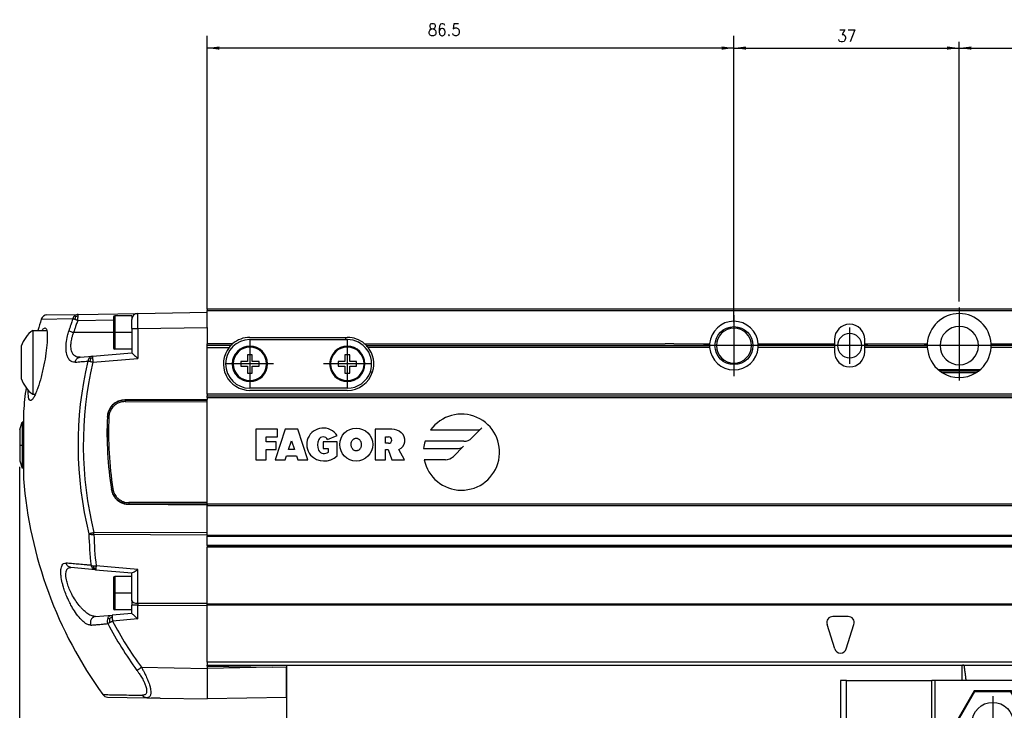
# Model space of a CAD drawing. Header units: millimetres. Extents: x -235 to 4216, y -109 to 485.
# Tile 8 of 39: x -103 to 59, y 191 to 305. Entities that reach past the tile are written whole.
import ezdxf

# ---------------------------------------------------------------- set-up
doc = ezdxf.new("R2010")
doc.units = ezdxf.units.MM
doc.linetypes.add('DOT_CENTER', pattern=[14, 12, -1, 0, -1])
doc.layers.add('1', color=7, linetype='Continuous')
doc.styles.add('CONVERTER_11', font='txt.shx', dxfattribs={"width": 0.9})
doc.dimstyles.new('ME10_DIM_28', dxfattribs={"dimtxt": 2, "dimasz": 2, "dimexe": 1, "dimexo": 1, "dimgap": 1, "dimtad": 1, "dimdsep": 46, "dimtxsty": 'CONVERTER_11', "dimsah": 1, "dimcen": 0.09, "dimclrd": 2, "dimclre": 2, "dimclrt": 2, "dimadec": 0, "dimazin": 0, "dimtfac": 1, "dimtdec": 4, "dimtix": 1, "dimtmove": 0, "dimatfit": 3, "dimfxl": 1, "dimtolj": 1, "dimtzin": 0, "dimarcsym": 0})
doc.dimstyles.new('ME10_DIM_29', dxfattribs={"dimtxt": 2, "dimasz": 2, "dimexe": 1, "dimexo": 1, "dimgap": 1, "dimtad": 1, "dimdsep": 46, "dimtxsty": 'CONVERTER_11', "dimsah": 1, "dimcen": 0.09, "dimclrd": 2, "dimclre": 2, "dimclrt": 2, "dimadec": 0, "dimazin": 0, "dimtfac": 1, "dimtdec": 4, "dimtix": 1, "dimtmove": 0, "dimatfit": 3, "dimfxl": 1, "dimtolj": 1, "dimtzin": 0, "dimarcsym": 0})
doc.dimstyles.new('ME10_DIM_32', dxfattribs={"dimtxt": 2, "dimasz": 2, "dimexe": 1, "dimexo": 1, "dimgap": 1, "dimtad": 1, "dimdec": 0, "dimdsep": 46, "dimtxsty": 'CONVERTER_11', "dimsah": 1, "dimcen": 0.09, "dimclrd": 2, "dimclre": 2, "dimclrt": 2, "dimadec": 0, "dimazin": 0, "dimtfac": 1, "dimtdec": 4, "dimtix": 1, "dimtmove": 0, "dimatfit": 3, "dimfxl": 1, "dimtolj": 1, "dimtzin": 0, "dimarcsym": 0})
doc.dimstyles.new('ME10_DIM_37', dxfattribs={"dimtxt": 2, "dimasz": 2, "dimexe": 2, "dimexo": 0, "dimgap": 2, "dimtad": 1, "dimdsep": 46, "dimtxsty": 'CONVERTER_11', "dimsah": 1, "dimcen": 0.09, "dimclrd": 2, "dimclre": 2, "dimclrt": 2, "dimadec": 0, "dimazin": 0, "dimtfac": 1, "dimtdec": 4, "dimtix": 1, "dimtmove": 0, "dimatfit": 3, "dimfxl": 1, "dimtolj": 1, "dimtzin": 0, "dimarcsym": 0})
doc.dimstyles.new('ME10_DIM_38', dxfattribs={"dimtxt": 2, "dimasz": 2, "dimexe": 2, "dimexo": 0, "dimgap": 2, "dimtad": 1, "dimdsep": 46, "dimtxsty": 'CONVERTER_11', "dimsah": 1, "dimcen": 0.09, "dimclrd": 2, "dimclre": 2, "dimclrt": 2, "dimadec": 0, "dimazin": 0, "dimtfac": 1, "dimtdec": 4, "dimtix": 1, "dimtmove": 0, "dimatfit": 3, "dimfxl": 1, "dimtolj": 1, "dimtzin": 0, "dimarcsym": 0})

# ---------------------------------------------------------------- blocks, each defined once
blk = doc.blocks.new('CABEZA_Li__32', base_point=(32.01, 170.77))
at = {"color": 7, "linetype": 'Continuous'}
for p, q in [((32.01, 196.22), (32.01, 185.37)), ((33.01, 196.22), (32.01, 196.22)), ((33.01, 185.37), (33.01, 196.22)), ((33.01, 196.22), (47.01, 196.22)), ((47.01, 180.57), (47.01, 196.22)), ((47.51, 196.22), (47.01, 196.22)), ((47.51, 196.22), (47.51, 180.57)), ((52.01, 196.22), (47.51, 196.22)), ((52.66, 196.22), (52.01, 196.22)), ((66.51, 196.22), (52.66, 196.22)), ((66.51, 180.57), (66.51, 196.22)), ((67.01, 196.22), (66.51, 196.22)), ((67.01, 196.22), (67.01, 180.57)), ((67.01, 196.22), (87.01, 196.22)), ((87.01, 196.22), (87.01, 180.57)), ((87.01, 196.22), (87.51, 196.22)), ((87.51, 180.57), (87.51, 196.22)), ((101.36, 196.22), (87.51, 196.22)), ((102.01, 196.22), (101.36, 196.22)), ((106.51, 196.22), (102.01, 196.22)), ((107.01, 196.22), (106.51, 196.22)), ((106.51, 196.22), (106.51, 180.57)), ((107.01, 180.57), (107.01, 196.22)), ((107.01, 196.22), (121.01, 196.22)), ((121.01, 185.37), (121.01, 196.22)), ((121.01, 196.22), (122.01, 196.22)), ((122.01, 196.22), (122.01, 185.37)), ((53.95, 194.53), (50.89, 189.22)), ((54.04, 194.37), (51.06, 189.22)), ((54.04, 194.37), (53.95, 194.53)), ((60.07, 194.53), (53.95, 194.53)), ((59.98, 194.37), (54.04, 194.37)), ((59.98, 194.37), (60.07, 194.53)), ((62.96, 189.22), (59.98, 194.37)), ((63.13, 189.22), (60.07, 194.53)), ((93.95, 194.53), (90.89, 189.22)), ((94.04, 194.37), (91.06, 189.22)), ((100.07, 194.53), (93.95, 194.53)), ((94.04, 194.37), (93.95, 194.53)), ((99.98, 194.37), (94.04, 194.37)), ((99.98, 194.37), (100.07, 194.53)), ((102.96, 189.22), (99.98, 194.37)), ((103.13, 189.22), (100.07, 194.53)), ((51.06, 189.22), (50.89, 189.22)), ((53.95, 183.92), (50.89, 189.22)), ((54.04, 184.07), (51.06, 189.22)), ((62.96, 189.22), (59.98, 184.07)), ((63.13, 189.22), (60.07, 183.92)), ((62.96, 189.22), (63.13, 189.22)), ((91.06, 189.22), (90.89, 189.22)), ((90.89, 189.22), (93.95, 183.92)), ((91.06, 189.22), (94.04, 184.07)), ((99.98, 184.07), (102.96, 189.22)), ((100.07, 183.92), (103.13, 189.22)), ((102.96, 189.22), (103.13, 189.22)), ((32.01, 185.37), (33.01, 185.37)), ((32.01, 171.27), (32.01, 185.37)), ((33.01, 185.37), (42.76, 185.37)), ((33.01, 185.37), (33.01, 171.27)), ((43.26, 185.37), (42.76, 185.37)), ((43.26, 184.87), (42.76, 185.37)), ((43.26, 184.87), (43.26, 185.37)), ((43.26, 180.57), (43.26, 184.87)), ((111.26, 185.37), (110.76, 185.37)), ((110.76, 185.37), (110.76, 184.87)), ((111.26, 185.37), (110.76, 184.87)), ((110.76, 184.87), (110.76, 180.57)), ((121.01, 185.37), (111.26, 185.37)), ((122.01, 185.37), (121.01, 185.37)), ((125.01, 185.37), (122.01, 185.37)), ((125.01, 171.27), (125.01, 185.37)), ((125.01, 185.37), (126.01, 185.37)), ((126.01, 171.27), (126.01, 185.37)), ((135.76, 185.37), (126.01, 185.37)), ((135.76, 171.27), (135.76, 185.37)), ((53.95, 183.92), (54.04, 184.07)), ((60.07, 183.92), (53.95, 183.92)), ((59.98, 184.07), (54.04, 184.07)), ((60.07, 183.92), (59.98, 184.07)), ((94.04, 184.07), (93.95, 183.92)), ((93.95, 183.92), (100.07, 183.92)), ((94.04, 184.07), (99.98, 184.07)), ((99.98, 184.07), (100.07, 183.92)), ((43.26, 180.57), (47.01, 180.57)), ((47.01, 180.57), (47.51, 180.57)), ((66.51, 180.57), (47.51, 180.57)), ((66.51, 180.57), (67.01, 180.57)), ((67.01, 180.57), (87.01, 180.57)), ((87.01, 180.57), (87.51, 180.57)), ((106.51, 180.57), (87.51, 180.57)), ((106.51, 180.57), (107.01, 180.57)), ((107.01, 180.57), (110.76, 180.57)), ((45.01, 171.27), (45.01, 171.67)), ((45.01, 171.67), (109.01, 171.67)), ((109.01, 171.67), (109.01, 171.27)), ((32.01, 171.27), (32.51, 170.77)), ((32.51, 170.77), (33.01, 171.27)), ((45.01, 170.77), (32.51, 170.77)), ((33.01, 171.27), (45.01, 171.27)), ((45.01, 171.17), (45.01, 171.27)), ((45.01, 170.77), (45.01, 171.17)), ((109.01, 171.17), (45.01, 171.17)), ((109.01, 171.27), (125.01, 171.27)), ((109.01, 171.27), (109.01, 171.17)), ((109.01, 171.17), (109.01, 170.77)), ((109.01, 170.77), (125.51, 170.77)), ((125.01, 171.27), (125.51, 170.77)), ((126.01, 171.27), (125.51, 170.77)), ((125.51, 170.77), (135.26, 170.77)), ((126.01, 171.27), (135.76, 171.27)), ((135.76, 171.27), (135.26, 170.77))]:
    blk.add_line(p, q, dxfattribs=at)
for centre in [(57.01, 189.22), (97.01, 189.22)]:
    blk.add_circle(centre, 3.4, dxfattribs=at)
for points, knots in [([(52.01, 196.22), (52.01, 196.43), (52.01, 196.85), (52.01, 197.47), (52.01, 198.1), (52.01, 198.52), (52.01, 198.73)], [0, 0, 0, 0, 0.627489, 1.254986, 1.882032, 2.506338, 2.506338, 2.506338, 2.506338]), ([(52.29, 198.73), (52.26, 198.72), (52.19, 198.71), (52.11, 198.7), (52.05, 198.7), (52.02, 198.72), (52.01, 198.73)], [0, 0, 0, 0, 0.1022068, 0.1918089, 0.2546196, 0.2852565, 0.2852565, 0.2852565, 0.2852565]), ([(52.66, 196.22), (52.63, 196.43), (52.58, 196.85), (52.49, 197.47), (52.41, 198.1), (52.36, 198.51), (52.33, 198.72)], [0, 0, 0, 0, 0.63275, 1.265494, 1.893194, 2.520841, 2.520841, 2.520841, 2.520841]), ([(101.36, 196.22), (101.39, 196.43), (101.44, 196.85), (101.52, 197.47), (101.61, 198.1), (101.66, 198.51), (101.69, 198.72)], [0, 0, 0, 0, 0.63275, 1.265494, 1.893194, 2.520841, 2.520841, 2.520841, 2.520841]), ([(102.01, 198.73), (102, 198.72), (101.98, 198.7), (101.91, 198.7), (101.83, 198.71), (101.76, 198.72), (101.73, 198.73)], [0, 0, 0, 0, 0.0338924, 0.0970081, 0.1866102, 0.288817, 0.288817, 0.288817, 0.288817]), ([(102.01, 196.22), (102.01, 196.43), (102.01, 196.85), (102.01, 197.47), (102.01, 198.1), (102.01, 198.52), (102.01, 198.73)], [0, 0, 0, 0, 0.627489, 1.254986, 1.88249, 2.51, 2.51, 2.51, 2.51])]:
    blk.add_open_spline(points, degree=3, knots=knots, dxfattribs=at)
at = {"layer": '1', "color": 2, "linetype": 'DOT_CENTER'}
for p, q in [((57.01, 193.62), (57.01, 184.82)), ((97.01, 193.62), (97.01, 184.82)), ((61.41, 189.22), (52.61, 189.22)), ((101.41, 189.22), (92.61, 189.22))]:
    blk.add_line(p, q, dxfattribs=at)
blk = doc.blocks.new('Perfil_Li-30_M__33', base_point=(-102.8, 193.2))
at = {"color": 7, "linetype": 'Continuous'}
for p, q in [((316.78, 257.22), (-71.99, 257.22)), ((-71.99, 257.22), (-71.99, 256.97)), ((-99.26, 255.56), (-94.07, 255.65)), ((-98.33, 256.26), (-93.2, 256.35)), ((-93.2, 256.35), (-83.41, 256.52)), ((-87.39, 255.92), (-87.39, 253.37)), ((-87.19, 256.12), (-87.19, 253.37)), ((-84.39, 256.12), (-87.19, 256.12)), ((-84.39, 256.12), (-84.39, 255.52)), ((-84.39, 254.02), (-84.39, 255.52)), ((-83.41, 256.52), (-71.99, 256.72)), ((-71.99, 256.97), (316.94, 256.97)), ((-71.99, 256.72), (-71.99, 256.97)), ((-71.99, 254.22), (-71.99, 256.72)), ((-93.27, 255.35), (-87.39, 255.45)), ((-84.39, 254.02), (-83.41, 254.02)), ((-84.39, 254.02), (-84.39, 253.37)), ((-83.41, 254.02), (-71.99, 254.22)), ((-83.41, 254.02), (-83.41, 249.13)), ((-71.99, 254.22), (-71.99, 251.52)), ((-100.64, 253.72), (-98.35, 253.72)), ((-100.64, 253.72), (-100.64, 243.22)), ((-87.39, 253.37), (-93.93, 253.37)), ((-87.39, 253.37), (-87.39, 250.82)), ((-87.39, 253.37), (-87.19, 253.37)), ((-84.39, 253.37), (-87.19, 253.37)), ((-87.19, 253.37), (-87.19, 250.62)), ((-84.39, 253.37), (-84.39, 250.62)), ((-64.99, 252.57), (-49.29, 252.57)), ((-49.29, 252.57), (-48.99, 252.57)), ((-49.29, 252.57), (-49.29, 252.22)), ((-102.54, 251.12), (-102.54, 245.82)), ((-67.82, 251.52), (-71.99, 251.52)), ((-71.99, 251.22), (-71.99, 251.52)), ((-71.99, 250.92), (-71.99, 251.22)), ((-68.14, 251.22), (-71.99, 251.22)), ((-71.99, 243.22), (-71.99, 250.92)), ((-71.99, 250.92), (-68.4, 250.92)), ((-64.99, 252.22), (-49.29, 252.22)), ((-49.29, 252.22), (-48.99, 252.22)), ((-46.16, 251.52), (3.21, 251.52)), ((-45.84, 251.22), (10.51, 251.22)), ((10.52, 250.92), (-45.58, 250.92)), ((4.61, 251.52), (3.21, 251.52)), ((4.61, 251.52), (10.52, 251.52)), ((18.5, 251.52), (31.01, 251.52)), ((31.01, 250.92), (18.5, 250.92)), ((31.01, 251.22), (18.51, 251.22)), ((31.01, 252.22), (31.01, 251.52)), ((31.01, 251.52), (31.01, 251.22)), ((31.01, 251.22), (31.01, 250.92)), ((31.01, 250.92), (31.01, 250.22)), ((36.01, 251.52), (36.01, 252.22)), ((36.01, 251.22), (36.01, 251.52)), ((36.01, 251.52), (46.27, 251.52)), ((36.01, 250.92), (36.01, 251.22)), ((36.01, 251.22), (46.26, 251.22)), ((36.01, 250.22), (36.01, 250.92)), ((46.27, 250.92), (36.01, 250.92)), ((56.75, 251.52), (91.62, 251.52)), ((91.62, 250.92), (56.75, 250.92)), ((91.61, 251.22), (56.76, 251.22)), ((-92.89, 249.3), (-90.85, 249.48)), ((-91.19, 249.06), (-91.35, 249.23)), ((-90.85, 249.48), (-84.39, 250.04)), ((-90.78, 248.48), (-83.41, 249.13)), ((-84.39, 250.62), (-87.19, 250.62)), ((-84.39, 250.62), (-84.39, 250.04)), ((-64.59, 249.72), (-65.39, 249.72)), ((-65.39, 249.72), (-65.39, 248.62)), ((-64.59, 248.62), (-64.59, 249.72)), ((-48.59, 249.72), (-49.39, 249.72)), ((-49.39, 249.72), (-49.39, 248.62)), ((-48.59, 248.62), (-48.59, 249.72)), ((-65.39, 248.62), (-66.49, 248.62)), ((-66.49, 248.62), (-66.49, 247.82)), ((-66.49, 247.82), (-65.39, 247.82)), ((-65.39, 247.82), (-65.39, 246.72)), ((-63.49, 248.62), (-64.59, 248.62)), ((-64.59, 247.82), (-63.49, 247.82)), ((-64.59, 246.72), (-64.59, 247.82)), ((-63.49, 247.82), (-63.49, 248.62)), ((-50.49, 248.62), (-50.49, 247.82)), ((-49.39, 248.62), (-50.49, 248.62)), ((-50.49, 247.82), (-49.39, 247.82)), ((-49.39, 247.82), (-49.39, 246.72)), ((-47.49, 248.62), (-48.59, 248.62)), ((-48.59, 246.72), (-48.59, 247.82)), ((-48.59, 247.82), (-47.49, 247.82)), ((-47.49, 247.82), (-47.49, 248.62)), ((-65.39, 246.72), (-64.59, 246.72)), ((-49.39, 246.72), (-48.59, 246.72)), ((-45.22, 246.9), (-44.85, 246.9)), ((-45.21, 246.91), (-44.84, 246.91)), ((48, 247.32), (55.02, 247.32)), ((54.66, 247.02), (48.36, 247.02)), ((54.25, 246.74), (48.77, 246.74)), ((-48.99, 244.22), (-64.99, 244.22)), ((-100.64, 243.22), (-100.23, 243.22)), ((-71.99, 243.22), (-71.99, 242.97)), ((318.11, 243.22), (-71.99, 243.22)), ((-71.99, 242.97), (318.28, 242.97)), ((-71.99, 242.72), (-71.99, 242.97)), ((-71.99, 242.72), (318.44, 242.72)), ((-71.99, 242.72), (-71.99, 242.36)), ((-48.99, 243.87), (-64.99, 243.87)), ((-71.99, 242.36), (-85.53, 242.29)), ((-85.5, 242.02), (-71.99, 242.01)), ((-85.49, 242.26), (-71.99, 242.25)), ((-71.99, 242.25), (-71.99, 242.36)), ((-71.99, 242.01), (-71.99, 242.25)), ((-71.99, 225.44), (-71.99, 242.01)), ((-102.17, 240.41), (-102.17, 234.87)), ((-102.8, 237.42), (-102.4, 238.67)), ((-102.4, 238.67), (-102.4, 234.87)), ((-102.17, 238.67), (-102.4, 238.67)), ((-26.87, 237.71), (-28.53, 236.05)), ((-102.8, 237.42), (-102.8, 234.87)), ((-60.45, 237.47), (-63.99, 237.47)), ((-63.99, 237.47), (-63.99, 232.47)), ((-62.32, 235.39), (-62.32, 236.22)), ((-62.32, 236.22), (-60.45, 236.22)), ((-59.2, 237.47), (-60.86, 232.47)), ((-60.45, 236.22), (-60.45, 237.47)), ((-57.11, 237.47), (-59.2, 237.47)), ((-55.45, 232.47), (-57.11, 237.47)), ((-52.22, 235.8), (-50.67, 236.43)), ((-44.39, 237.47), (-44.39, 232.47)), ((-41.68, 237.47), (-44.39, 237.47)), ((-42.72, 235.18), (-42.72, 236.22)), ((-42.72, 236.22), (-42.2, 236.22)), ((-35.31, 237.38), (-27.69, 237.38)), ((-102.8, 234.87), (-102.8, 232.32)), ((-102.8, 234.87), (-102.4, 234.87)), ((-102.4, 234.87), (-102.4, 231.07)), ((-102.17, 234.87), (-102.4, 234.87)), ((-102.17, 234.87), (-102.17, 229.34)), ((-60.66, 235.39), (-62.32, 235.39)), ((-60.66, 234.14), (-60.66, 235.39)), ((-58.64, 234.14), (-58.16, 235.6)), ((-58.16, 235.6), (-57.67, 234.14)), ((-52.95, 235.39), (-52.94, 234.34)), ((-50.65, 235.39), (-52.95, 235.39)), ((-50.65, 233.09), (-50.65, 235.39)), ((-42.2, 235.18), (-42.72, 235.18)), ((-29.86, 235.5), (-36.23, 235.5)), ((-29.9, 234.68), (-31.56, 233.02)), ((-62.32, 232.47), (-62.32, 234.14)), ((-62.32, 234.14), (-60.66, 234.14)), ((-59.2, 232.47), (-58.99, 233.09)), ((-58.99, 233.09), (-57.32, 233.09)), ((-57.67, 234.14), (-58.64, 234.14)), ((-57.32, 233.09), (-57.11, 232.47)), ((-52.94, 234.34), (-52.11, 234.34)), ((-52.11, 234.34), (-52.11, 233.72)), ((-42.72, 232.47), (-42.72, 234.14)), ((-42.72, 234.14), (-42.3, 234.14)), ((-42.3, 234.14), (-41.68, 232.47)), ((-39.6, 232.47), (-40.52, 234.14)), ((-36.46, 234.34), (-30.72, 234.34)), ((-102.8, 232.32), (-102.4, 231.07)), ((-63.99, 232.47), (-62.32, 232.47)), ((-60.86, 232.47), (-59.2, 232.47)), ((-57.11, 232.47), (-55.45, 232.47)), ((-44.39, 232.47), (-42.72, 232.47)), ((-41.68, 232.47), (-39.6, 232.47)), ((-32.89, 232.47), (-36.36, 232.47)), ((-102.17, 231.07), (-102.4, 231.07)), ((-84.89, 225.15), (-71.99, 225.09)), ((-71.99, 225.44), (-84.86, 225.43)), ((-71.99, 225.2), (-84.86, 225.19)), ((-71.99, 225.22), (-71.99, 225.44)), ((-71.99, 225.22), (-71.99, 225.2)), ((-71.99, 225.22), (318.11, 225.22)), ((-71.99, 225.2), (-71.99, 225.09)), ((-71.99, 225.09), (-71.99, 224.97)), ((-71.99, 224.97), (318.28, 224.97)), ((-71.99, 220.47), (-71.99, 224.97)), ((-71.99, 220.47), (-90.61, 220.53)), ((-71.99, 220.11), (-90.61, 220.17)), ((-71.99, 220.11), (-71.99, 220.47)), ((-71.99, 220.02), (-71.99, 220.11)), ((-71.99, 220.02), (-71.99, 219.93)), ((317.58, 220.02), (-71.99, 220.02)), ((-71.99, 218.38), (-71.99, 219.93)), ((-71.99, 219.93), (317.64, 219.93)), ((318.35, 218.38), (-71.99, 218.38)), ((-71.99, 218.38), (-71.99, 218.22)), ((-71.99, 218.22), (318.24, 218.22)), ((-71.99, 218.22), (-71.99, 218.1)), ((318.16, 218.1), (-71.99, 218.1)), ((-71.99, 208.89), (-71.99, 218.1)), ((-90.32, 214.41), (-94.38, 214.77)), ((-90.32, 214.41), (-84.39, 213.9)), ((-83.41, 214.45), (-90.25, 215.05)), ((-84.39, 213.9), (-84.33, 213.89)), ((-84.39, 213.32), (-84.39, 213.9)), ((-83.41, 208.93), (-83.41, 214.45)), ((-87.39, 213.12), (-87.39, 210.57)), ((-84.39, 213.32), (-87.19, 213.32)), ((-87.19, 213.32), (-87.19, 210.57)), ((-84.39, 210.57), (-84.39, 213.32)), ((-87.39, 210.57), (-87.19, 210.57)), ((-87.39, 210.57), (-87.39, 208.02)), ((-84.39, 210.57), (-87.19, 210.57)), ((-87.19, 210.57), (-87.19, 207.82)), ((-84.39, 209.29), (-84.39, 210.57)), ((-84.39, 209.29), (-84.39, 208.56)), ((-83.41, 208.93), (-71.99, 208.89)), ((-71.99, 208.73), (-71.99, 208.89)), ((-71.99, 208.63), (-71.99, 208.73)), ((317.11, 208.72), (-71.99, 208.73)), ((-71.99, 208.53), (-71.99, 208.63)), ((-71.99, 208.63), (317.17, 208.63)), ((-84.39, 207.24), (-87.63, 206.96)), ((-84.39, 207.82), (-87.19, 207.82)), ((-83.41, 208.56), (-84.39, 208.56)), ((-84.39, 207.82), (-84.39, 208.56)), ((-84.39, 207.24), (-84.39, 207.82)), ((-83.41, 208.56), (-71.99, 208.53)), ((-83.41, 206.33), (-83.41, 208.56)), ((-71.99, 206.47), (-71.99, 208.53)), ((-90.33, 206.72), (-87.63, 206.96)), ((-88.06, 206.34), (-88.32, 206.47)), ((-83.41, 206.33), (-87.56, 205.97)), ((-71.99, 206.22), (-71.99, 206.47)), ((-71.99, 206.07), (-71.99, 206.22)), ((-71.99, 199.22), (-71.99, 206.07)), ((31.06, 201.42), (29.81, 205.42)), ((33.26, 206.72), (30.76, 206.72)), ((32.96, 201.42), (34.21, 205.42)), ((-71.99, 199.22), (-71.99, 198.72)), ((317.58, 199.22), (-71.99, 199.22)), ((-82.82, 198.39), (-71.99, 198.2)), ((-71.99, 198.72), (52.01, 198.73)), ((-71.99, 198.57), (-71.99, 198.72)), ((-71.99, 198.57), (-71.99, 198.2)), ((-71.99, 198.57), (-61.26, 198.39)), ((-61.26, 198.39), (-71.99, 198.2)), ((-58.99, 198.35), (-61.26, 198.39)), ((-58.99, 198.72), (-58.99, 198.35)), ((-58.99, 193.43), (-58.99, 198.35)), ((52.01, 198.73), (52.29, 198.73)), ((52.29, 198.73), (101.73, 198.73)), ((-88.35, 193.49), (-81.94, 193.37)), ((-81.94, 193.37), (-79.71, 193.33)), ((-81.19, 193.33), (-81.22, 193.36)), ((-79.71, 193.33), (-81.19, 193.33)), ((-79.71, 193.33), (-71.99, 193.2)), ((-58.99, 193.43), (-71.99, 193.2))]:
    blk.add_line(p, q, dxfattribs=at)
for centre, radius in [((14.51, 251.22), 3.12), ((-47.53, 234.97), 2.71)]:
    blk.add_circle(centre, radius, dxfattribs=at)
for centre, radius, start, end in [((-32.39, 234.87), 70, 162.8143, 164.3803), ((-98.31, 255.26), 1, 91, 162.8143), ((-93.11, 255.38), 0.998, 129.5491, 164.5547), ((-92.26, 255.34), 1.51, 155.1406, 172.8371), ((-93.18, 255.47), 0.877, 91.2918, 129.4408), ((-93.16, 254.73), 1.33, 94.457, 110.7309), ((-85.15, 255.55), 8.13, 176.4358, 181.4164), ((-87.19, 255.92), 0.2, 90, 180), ((-83.39, 255.52), 1, 91, 180), ((51.51, 251.22), 5.25, 3.2758, 176.7242), ((14.51, 251.22), 4, 4.3078, 175.6922), ((14.51, 251.22), 2.87, 90, 270), ((14.51, 251.22), 2.87, 270, 90), ((33.51, 252.22), 2.5, 0, 180), ((51.51, 251.22), 3.15, 90, 270), ((51.51, 251.22), 3.15, 270, 90), ((-97.6, 249.51), 5.2, 125.8445, 161.9549), ((-64.99, 248.22), 4.35, 90, 130.6088), ((-48.99, 248.22), 4.35, 49.3912, 90), ((33.51, 251.22), 2, 90, 270), ((33.51, 251.22), 2, 270, 90), ((-87.19, 250.82), 0.2, 180, 270), ((-64.99, 248.22), 4.35, 141.5932, 270), ((-64.99, 248.22), 4, 90, 270), ((-64.99, 248.22), 4.35, 136.3536, 141.5932), ((-64.99, 248.22), 4.35, 130.6088, 136.3536), ((-64.99, 248.22), 2.9, 90, 270), ((-64.99, 248.22), 2.75, 90, 270), ((-64.99, 248.22), 2.9, 270, 90), ((-64.99, 248.22), 2.75, 270, 90), ((-48.99, 248.22), 2.9, 90, 270), ((-48.99, 248.22), 2.75, 90, 270), ((-48.99, 248.22), 4, 340.9848, 90), ((-48.99, 248.22), 2.9, 270, 90), ((-48.99, 248.22), 2.75, 270, 90), ((-48.99, 248.22), 4.35, 43.6464, 49.3912), ((-48.99, 248.22), 4.35, 38.4068, 43.6464), ((-48.99, 248.22), 4.35, 342.5662, 38.4068), ((14.51, 251.22), 4, 175.6988, 180), ((14.51, 251.22), 4, 180, 184.3012), ((14.51, 251.22), 4, 184.2947, 355.7053), ((14.51, 251.22), 4, 0, 4.3012), ((14.51, 251.22), 4, 355.6988, 0), ((51.51, 251.22), 5.25, 176.7242, 180), ((51.51, 251.22), 5.25, 180, 183.2758), ((51.51, 251.22), 5.25, 183.2758, 233.1301), ((51.51, 251.22), 5.25, 306.8699, 356.7242), ((51.51, 251.22), 5.25, 0, 3.2758), ((51.51, 251.22), 5.25, 356.7242, 0), ((-90.61, 248.54), 1.01, 137.2125, 172.2118), ((-90.78, 248.7), 0.786, 95.6465, 137.1455), ((-89.52, 248.56), 1.74, 163.332, 178.8003), ((-90.6, 247.99), 1.22, 101.1484, 118.6517), ((33.51, 250.22), 2.5, 180, 0), ((-33, 234.87), 60.22, 166.7454, 193.9776), ((-33, 234.87), 59.36, 166.7448, 193.9771), ((-97.6, 247.44), 5.2, 198.0451, 234.1555), ((-48.99, 248.22), 4, 270, 340.9848), ((-48.99, 248.22), 4.35, 270, 342.3031), ((-48.99, 248.22), 4.35, 342.3031, 342.5662), ((51.51, 251.22), 5.25, 233.1301, 238.4937), ((51.51, 251.22), 5.25, 238.4937, 301.5063), ((51.51, 251.22), 5.25, 301.5063, 306.8699), ((-32.39, 234.87), 70, 172.2526, 175.4654), ((-29.09, 236.87), 59.37, 177.4521, 188.9787), ((-29.45, 236.88), 59, 177.4572, 189.0136), ((-29.37, 236.87), 58.84, 177.4572, 188.9832), ((-30.24, 233.72), 6.25, 191.537, 144.197), ((-27.69, 238.53), 1.16, 270, 315), ((-52.95, 234.97), 2.71, 32.579, 219.5977), ((-52.95, 235.39), 0.835, 29.919, 150.081), ((-42.2, 235.7), 0.521, 270, 90), ((-41.68, 235.03), 2.44, 50.7613, 90), ((-41.17, 235.65), 1.64, 293.2767, 50.7613), ((-51.69, 234.87), 2.19, 154.6231, 202.6199), ((-30.24, 233.72), 6.25, 163.4412, 174.2608), ((-30.72, 235.5), 1.16, 270, 315), ((-29.86, 237.38), 1.87, 270, 315), ((-52.77, 235.37), 3.1, 223.129, 312.9833), ((-52.94, 234.34), 0.833, 202.6199, 270), ((-52.94, 235.28), 1.77, 270, 298.0725), ((-32.89, 234.34), 1.87, 270, 315), ((-32.39, 234.87), 70, 184.5346, 215.8261), ((-84.85, 228.1), 2.91, 189.2638, 269.8308), ((-40.59, 221.25), 50.85, 181.0431, 186.9183), ((-40.49, 221.09), 50.12, 181.0431, 186.9184), ((-90.09, 215.35), 1.01, 192.9695, 225.6112), ((-90.24, 215.2), 0.788, 225.8937, 264.5069), ((-90.5, 217.42), 2.39, 264.7955, 276.0473), ((-89.46, 215.2), 1.27, 187.1206, 202.9279), ((-90.08, 215.71), 1.14, 241.2007, 258.9769), ((-87.19, 213.12), 0.2, 90, 180), ((-87.19, 208.02), 0.2, 180, 270), ((-87.35, 205.99), 1.08, 153.6182, 204.1038), ((-32.93, 234.87), 62.69, 207.8868, 216.1764), ((-86.39, 206.14), 1.68, 172.9617, 194.6134), ((-87.12, 205.52), 1.25, 113.31, 138.8083), ((-32.93, 234.87), 61.8, 207.88, 216.1739), ((30.76, 205.72), 1, 90, 197.354), ((33.26, 205.72), 1, 342.646, 90), ((32.01, 201.72), 1, 197.354, 342.646), ((-88.34, 194.48), 1, 215.8245, 269.0002)]:
    blk.add_arc(centre, radius, start, end, dxfattribs=at)
for points, knots in [([(-94.07, 255.65), (-94.14, 255.43), (-94.26, 255.09), (-94.43, 254.59), (-94.57, 254.14), (-94.68, 253.81), (-94.73, 253.64)], [0, 0, 0, 0, 0.694674, 1.058253, 1.58676, 2.115295, 2.115295, 2.115295, 2.115295]), ([(-93.76, 255.53), (-93.79, 255.54), (-93.85, 255.56), (-93.94, 255.6), (-94.01, 255.62), (-94.05, 255.64), (-94.07, 255.65)], [0, 0, 0, 0, 0.1068553, 0.2006116, 0.2752833, 0.3341075, 0.3341075, 0.3341075, 0.3341075]), ([(-93.27, 255.35), (-93.31, 255.36), (-93.39, 255.39), (-93.52, 255.44), (-93.65, 255.49), (-93.72, 255.52), (-93.76, 255.53)], [0, 0, 0, 0, 0.1158177, 0.2653089, 0.4077927, 0.5135142, 0.5135142, 0.5135142, 0.5135142]), ([(-93.63, 255.97), (-93.64, 255.99), (-93.66, 256.02), (-93.68, 256.06), (-93.7, 256.09), (-93.72, 256.12), (-93.74, 256.14), (-93.74, 256.15)], [0, 0, 0, 0, 0.0591744, 0.1047259, 0.1294919, 0.1800777, 0.2096117, 0.2096117, 0.2096117, 0.2096117]), ([(-93.2, 256.35), (-93.21, 256.34), (-93.24, 256.3), (-93.25, 256.19), (-93.26, 256.11), (-93.26, 256.06)], [0, 0, 0, 0, 0.0409859, 0.1423251, 0.3023472, 0.3023472, 0.3023472, 0.3023472]), ([(-83.41, 254.02), (-83.41, 254.08), (-83.41, 254.21), (-83.41, 254.43), (-83.41, 254.69), (-83.41, 255.02), (-83.41, 255.39), (-83.41, 255.72), (-83.41, 255.96), (-83.41, 256.14), (-83.41, 256.3), (-83.41, 256.42), (-83.41, 256.48), (-83.41, 256.51), (-83.41, 256.52), (-83.41, 256.52)], [0, 0, 0, 0, 0.176795, 0.401471, 0.664196, 0.955136, 1.388543, 1.768084, 1.935905, 2.127603, 2.309298, 2.412212, 2.469541, 2.494368, 2.499755, 2.499755, 2.499755, 2.499755]), ([(-98.61, 254.12), (-98.54, 254.06), (-98.34, 253.88), (-98.29, 253.34), (-98.24, 252.62), (-98.3, 251.45), (-98.47, 249.91), (-98.81, 248.02), (-99.25, 246.13), (-99.7, 244.6), (-100.09, 243.51), (-100.4, 242.87), (-100.65, 242.4), (-100.88, 242.24), (-100.96, 242.19)], [0, 0, 0, 0, 0.278402, 0.778418, 1.528078, 2.49999, 4.249629, 6.190355, 8.250474, 10.078095, 10.982993, 11.706018, 12.220427, 12.529779, 12.529779, 12.529779, 12.529779]), ([(-99.12, 253.72), (-99.04, 253.85), (-98.92, 254.06), (-98.69, 254.11), (-98.61, 254.12)], [0, 0, 0, 0, 0.4292136, 0.6759825, 0.6759825, 0.6759825, 0.6759825]), ([(-93.27, 255.35), (-93.35, 255.13), (-93.46, 254.81), (-93.63, 254.31), (-93.77, 253.87), (-93.88, 253.54), (-93.93, 253.37)], [0, 0, 0, 0, 0.68444, 1.043135, 1.564092, 2.085077, 2.085077, 2.085077, 2.085077]), ([(-93.68, 248.5), (-93.86, 248.5), (-94.18, 248.51), (-94.63, 248.82), (-94.92, 249.28), (-95.12, 249.91), (-95.21, 250.68), (-95.17, 251.69), (-95, 252.7), (-94.81, 253.37), (-94.73, 253.64)], [0, 0, 0, 0, 0.525651, 0.923978, 1.587445, 2.129117, 2.903627, 3.886523, 5.141335, 5.977763, 5.977763, 5.977763, 5.977763]), ([(-94.73, 253.64), (-94.63, 253.6), (-94.36, 253.51), (-94.09, 253.42), (-93.93, 253.37)], [0, 0, 0, 0, 0.3339348, 0.8470538, 0.8470538, 0.8470538, 0.8470538]), ([(-92.89, 249.3), (-93.05, 249.3), (-93.36, 249.3), (-93.79, 249.51), (-94.1, 249.87), (-94.29, 250.32), (-94.39, 250.91), (-94.38, 251.49), (-94.31, 252.05), (-94.21, 252.51), (-94.08, 252.95), (-93.98, 253.24), (-93.93, 253.37)], [0, 0, 0, 0, 0.47862, 0.915847, 1.367283, 1.893894, 2.361507, 3.147193, 3.63079, 4.040644, 4.575614, 4.982489, 4.982489, 4.982489, 4.982489]), ([(-93.68, 248.5), (-93.62, 248.71), (-93.49, 249.11), (-93.09, 249.24), (-92.89, 249.3)], [0, 0, 0, 0, 0.615598, 1.189303, 1.189303, 1.189303, 1.189303]), ([(-90.85, 249.48), (-90.85, 249.44), (-90.85, 249.34), (-90.84, 249.24), (-90.84, 249.19)], [0, 0, 0, 0, 0.1258954, 0.2926505, 0.2926505, 0.2926505, 0.2926505]), ([(-90.84, 249.19), (-90.83, 249.08), (-90.81, 248.84), (-90.79, 248.61), (-90.78, 248.48)], [0, 0, 0, 0, 0.3239303, 0.7061475, 0.7061475, 0.7061475, 0.7061475]), ([(-84.39, 250.04), (-84.24, 249.9), (-83.91, 249.59), (-83.58, 249.29), (-83.41, 249.13)], [0, 0, 0, 0, 0.637937, 1.343454, 1.343454, 1.343454, 1.343454]), ([(-93.68, 248.5), (-93.52, 248.51), (-93.18, 248.54), (-92.67, 248.59), (-92.15, 248.63), (-91.79, 248.66), (-91.61, 248.68)], [0, 0, 0, 0, 0.497941, 1.010768, 1.536725, 2.077248, 2.077248, 2.077248, 2.077248]), ([(-91.26, 248.6), (-91.29, 248.6), (-91.36, 248.62), (-91.46, 248.64), (-91.54, 248.66), (-91.59, 248.68), (-91.61, 248.68)], [0, 0, 0, 0, 0.0950581, 0.2032868, 0.2969387, 0.3593047, 0.3593047, 0.3593047, 0.3593047]), ([(-90.78, 248.48), (-90.83, 248.49), (-90.91, 248.51), (-91.03, 248.54), (-91.15, 248.57), (-91.23, 248.59), (-91.26, 248.6)], [0, 0, 0, 0, 0.1289321, 0.255415, 0.3773298, 0.4926731, 0.4926731, 0.4926731, 0.4926731]), ([(-100.96, 242.19), (-101.05, 242.21), (-101.29, 242.3), (-101.34, 242.78), (-101.4, 243.29), (-101.4, 243.67), (-101.4, 243.89)], [0, 0, 0, 0, 0.25016, 0.728336, 1.231956, 1.868482, 1.868482, 1.868482, 1.868482]), ([(-85.53, 242.29), (-85.75, 242.28), (-86.12, 242.25), (-86.61, 242.1), (-87.08, 241.87), (-87.55, 241.51), (-87.93, 241.04), (-88.21, 240.52), (-88.36, 240.03), (-88.4, 239.66), (-88.41, 239.51)], [0, 0, 0, 0, 0.672018, 1.10548, 1.538796, 2.210821, 2.881626, 3.316248, 3.981872, 4.421916, 4.421916, 4.421916, 4.421916]), ([(-85.49, 242.26), (-85.67, 242.25), (-85.97, 242.23), (-86.33, 242.14), (-86.69, 242.02), (-87.08, 241.82), (-87.49, 241.5), (-87.86, 241.08), (-88.07, 240.72), (-88.23, 240.35), (-88.34, 240), (-88.37, 239.68), (-88.39, 239.49)], [0, 0, 0, 0, 0.518547, 0.903742, 1.10758, 1.658515, 2.210628, 2.663224, 3.313502, 3.465997, 3.862059, 4.420847, 4.420847, 4.420847, 4.420847]), ([(-85.5, 242.02), (-85.62, 242.01), (-85.95, 242), (-86.42, 241.88), (-86.93, 241.63), (-87.31, 241.34), (-87.67, 240.94), (-87.95, 240.46), (-88.11, 239.94), (-88.14, 239.6), (-88.15, 239.48)], [0, 0, 0, 0, 0.359399, 1.017366, 1.438578, 2.028879, 2.444995, 3.040418, 3.698264, 4.057503, 4.057503, 4.057503, 4.057503]), ([(-85.49, 242.26), (-85.5, 242.27), (-85.51, 242.28), (-85.52, 242.29), (-85.53, 242.29)], [0, 0, 0, 0, 0.02433213, 0.04866129, 0.04866129, 0.04866129, 0.04866129]), ([(-85.49, 242.26), (-85.49, 242.25), (-85.49, 242.22), (-85.5, 242.17), (-85.5, 242.1), (-85.5, 242.04), (-85.5, 242.02)], [0, 0, 0, 0, 0.0336642, 0.0892922, 0.1611422, 0.241483, 0.241483, 0.241483, 0.241483]), ([(-88.15, 239.48), (-88.16, 239.48), (-88.19, 239.48), (-88.23, 239.49), (-88.27, 239.49), (-88.3, 239.49), (-88.33, 239.49), (-88.36, 239.49), (-88.38, 239.49), (-88.39, 239.49), (-88.39, 239.49)], [0, 0, 0, 0, 0.0388707, 0.078255, 0.1165448, 0.1520388, 0.1831712, 0.2087551, 0.2305544, 0.2410706, 0.2410706, 0.2410706, 0.2410706]), ([(-47.53, 236.01), (-47.6, 236.01), (-47.71, 236), (-47.86, 235.93), (-48, 235.84), (-48.12, 235.71), (-48.25, 235.51), (-48.33, 235.3), (-48.36, 235.09), (-48.37, 234.88), (-48.33, 234.65), (-48.26, 234.44), (-48.15, 234.27), (-48.03, 234.12), (-47.88, 234.01), (-47.71, 233.94), (-47.54, 233.92), (-47.37, 233.94), (-47.19, 234.01), (-47.03, 234.13), (-46.89, 234.3), (-46.8, 234.46), (-46.72, 234.68), (-46.69, 234.9), (-46.7, 235.11), (-46.73, 235.29), (-46.8, 235.48), (-46.91, 235.69), (-47.06, 235.84), (-47.22, 235.94), (-47.37, 236), (-47.49, 236.01), (-47.53, 236.01)], [0, 0, 0, 0, 0.204088, 0.343721, 0.479788, 0.687082, 0.87829, 1.19761, 1.335905, 1.542235, 1.801351, 2.052121, 2.189965, 2.404724, 2.617111, 2.752666, 2.948556, 3.109235, 3.273914, 3.527757, 3.695009, 3.920456, 4.093839, 4.375996, 4.59315, 4.721354, 4.910109, 5.208287, 5.416129, 5.553352, 5.762285, 5.896742, 5.896742, 5.896742, 5.896742]), ([(-87.74, 227.61), (-87.71, 227.44), (-87.64, 227.11), (-87.41, 226.6), (-87.12, 226.18), (-86.73, 225.8), (-86.34, 225.52), (-85.85, 225.3), (-85.38, 225.17), (-85.04, 225.16), (-84.89, 225.15)], [0, 0, 0, 0, 0.511408, 1.02374, 1.63777, 2.047174, 2.647016, 3.070588, 3.656979, 4.094121, 4.094121, 4.094121, 4.094121]), ([(-87.72, 227.63), (-87.71, 227.63), (-87.68, 227.64), (-87.63, 227.65), (-87.56, 227.67), (-87.51, 227.68), (-87.49, 227.68)], [0, 0, 0, 0, 0.0469856, 0.0887286, 0.1601013, 0.2399566, 0.2399566, 0.2399566, 0.2399566]), ([(-87.49, 227.68), (-87.45, 227.53), (-87.39, 227.22), (-87.2, 226.8), (-86.95, 226.4), (-86.63, 226.08), (-86.24, 225.79), (-85.81, 225.58), (-85.33, 225.45), (-85.01, 225.44), (-84.86, 225.43)], [0, 0, 0, 0, 0.48094, 0.952055, 1.361769, 1.889003, 2.298582, 2.825948, 3.311564, 3.772235, 3.772235, 3.772235, 3.772235]), ([(-84.89, 225.15), (-84.89, 225.16), (-84.87, 225.17), (-84.86, 225.18), (-84.86, 225.19)], [0, 0, 0, 0, 0.02547247, 0.0509477, 0.0509477, 0.0509477, 0.0509477]), ([(-84.86, 225.43), (-84.86, 225.4), (-84.86, 225.35), (-84.86, 225.28), (-84.86, 225.23), (-84.86, 225.2), (-84.86, 225.19)], [0, 0, 0, 0, 0.0803408, 0.1521908, 0.2078189, 0.2414836, 0.2414836, 0.2414836, 0.2414836]), ([(-91.43, 220.33), (-91.41, 220.33), (-91.36, 220.35), (-91.28, 220.37), (-91.19, 220.39), (-91.09, 220.41), (-90.98, 220.44), (-90.86, 220.47), (-90.73, 220.5), (-90.65, 220.52), (-90.61, 220.53)], [0, 0, 0, 0, 0.0800775, 0.1557764, 0.2405598, 0.3590728, 0.4607704, 0.5963388, 0.7228293, 0.851759, 0.851759, 0.851759, 0.851759]), ([(-91.43, 220.33), (-91.32, 220.28), (-91.05, 220.18), (-90.77, 220.18), (-90.61, 220.17)], [0, 0, 0, 0, 0.3732078, 0.8460562, 0.8460562, 0.8460562, 0.8460562]), ([(-90.61, 220.17), (-90.61, 220.23), (-90.61, 220.35), (-90.61, 220.47), (-90.61, 220.53)], [0, 0, 0, 0, 0.1780358, 0.3623916, 0.3623916, 0.3623916, 0.3623916]), ([(-91.09, 205.31), (-91.27, 205.33), (-91.63, 205.37), (-92.05, 205.64), (-92.53, 206.03), (-93.14, 206.67), (-93.8, 207.58), (-94.35, 208.53), (-94.75, 209.32), (-95.1, 210.1), (-95.4, 210.87), (-95.64, 211.64), (-95.85, 212.45), (-96, 213.23), (-96.06, 214.08), (-96.01, 214.69), (-95.84, 215.16), (-95.58, 215.46), (-95.33, 215.48), (-95.19, 215.49)], [0, 0, 0, 0, 0.544669, 1.083086, 1.45397, 2.419529, 3.711949, 4.810336, 5.721032, 6.359132, 7.390659, 8.199645, 8.757736, 9.904912, 10.563761, 11.334548, 11.717295, 12.038281, 12.447509, 12.447509, 12.447509, 12.447509]), ([(-91.07, 215.13), (-91.27, 215.14), (-91.65, 215.18), (-92.21, 215.23), (-92.76, 215.28), (-93.28, 215.32), (-93.78, 215.37), (-94.27, 215.41), (-94.73, 215.45), (-95.04, 215.48), (-95.19, 215.49)], [0, 0, 0, 0, 0.584553, 1.150149, 1.69671, 2.222701, 2.728726, 3.21644, 3.684015, 4.131664, 4.131664, 4.131664, 4.131664]), ([(-94.38, 214.77), (-94.57, 214.82), (-94.95, 214.93), (-95.11, 215.3), (-95.19, 215.49)], [0, 0, 0, 0, 0.557288, 1.137047, 1.137047, 1.137047, 1.137047]), ([(-91.07, 215.13), (-91.05, 215.12), (-91, 215.1), (-90.92, 215.08), (-90.82, 215.06), (-90.76, 215.05), (-90.72, 215.04)], [0, 0, 0, 0, 0.0683951, 0.1642673, 0.2491724, 0.3638454, 0.3638454, 0.3638454, 0.3638454]), ([(-90.33, 206.72), (-90.53, 206.74), (-90.98, 206.78), (-91.61, 207.16), (-92.2, 207.63), (-92.66, 208.1), (-93.15, 208.67), (-93.68, 209.4), (-94.23, 210.33), (-94.66, 211.26), (-94.92, 211.98), (-95.08, 212.56), (-95.17, 213.01), (-95.23, 213.51), (-95.21, 213.94), (-95.14, 214.25), (-95.04, 214.47), (-94.91, 214.62), (-94.75, 214.72), (-94.57, 214.77), (-94.45, 214.77), (-94.38, 214.77)], [0, 0, 0, 0, 0.576049, 1.364225, 2.142592, 2.829767, 3.321019, 4.410397, 5.552011, 6.546532, 7.476968, 7.844732, 8.335007, 8.877457, 9.329116, 9.636188, 9.828879, 10.045087, 10.209387, 10.391662, 10.593487, 10.593487, 10.593487, 10.593487]), ([(-90.63, 214.71), (-90.64, 214.7), (-90.67, 214.68), (-90.71, 214.66), (-90.75, 214.64), (-90.78, 214.64), (-90.79, 214.63)], [0, 0, 0, 0, 0.049416, 0.1009442, 0.1435019, 0.182331, 0.182331, 0.182331, 0.182331]), ([(-90.3, 214.59), (-90.3, 214.55), (-90.31, 214.5), (-90.32, 214.44), (-90.32, 214.41)], [0, 0, 0, 0, 0.1005848, 0.1748506, 0.1748506, 0.1748506, 0.1748506]), ([(-90.25, 215.05), (-90.26, 214.96), (-90.27, 214.81), (-90.29, 214.65), (-90.3, 214.59)], [0, 0, 0, 0, 0.2591969, 0.4628928, 0.4628928, 0.4628928, 0.4628928]), ([(-83.41, 214.45), (-83.59, 214.29), (-83.86, 214.05), (-84.21, 213.93), (-84.33, 213.89)], [0, 0, 0, 0, 0.698426, 1.085457, 1.085457, 1.085457, 1.085457]), ([(-84.39, 209.29), (-84.3, 209.19), (-84.04, 208.92), (-83.66, 208.92), (-83.41, 208.93)], [0, 0, 0, 0, 0.383163, 1.087225, 1.087225, 1.087225, 1.087225]), ([(-83.41, 208.93), (-83.41, 208.9), (-83.41, 208.84), (-83.41, 208.75), (-83.41, 208.66), (-83.41, 208.6), (-83.41, 208.56)], [0, 0, 0, 0, 0.0881131, 0.1781555, 0.270245, 0.3623917, 0.3623917, 0.3623917, 0.3623917]), ([(-84.39, 207.24), (-84.24, 207.1), (-83.91, 206.79), (-83.58, 206.49), (-83.41, 206.33)], [0, 0, 0, 0, 0.637937, 1.343454, 1.343454, 1.343454, 1.343454]), ([(-90.33, 206.72), (-90.48, 206.69), (-90.78, 206.61), (-91.09, 206.24), (-91.22, 205.77), (-91.13, 205.46), (-91.09, 205.31)], [0, 0, 0, 0, 0.445591, 0.903985, 1.376646, 1.853071, 1.853071, 1.853071, 1.853071]), ([(-91.09, 205.31), (-90.88, 205.32), (-90.44, 205.36), (-89.77, 205.42), (-89.07, 205.48), (-88.59, 205.53), (-88.34, 205.55)], [0, 0, 0, 0, 0.632619, 1.301732, 2.013364, 2.757682, 2.757682, 2.757682, 2.757682]), ([(-88.02, 205.72), (-88.05, 205.7), (-88.11, 205.66), (-88.2, 205.62), (-88.27, 205.58), (-88.32, 205.56), (-88.34, 205.55)], [0, 0, 0, 0, 0.1137871, 0.2135241, 0.2958734, 0.362437, 0.362437, 0.362437, 0.362437]), ([(-88.32, 206.47), (-88.23, 206.6), (-88.07, 206.85), (-87.77, 206.93), (-87.63, 206.96)], [0, 0, 0, 0, 0.4484834, 0.8787448, 0.8787448, 0.8787448, 0.8787448]), ([(-87.56, 205.97), (-87.59, 205.94), (-87.67, 205.9), (-87.79, 205.84), (-87.91, 205.77), (-87.98, 205.73), (-88.02, 205.72)], [0, 0, 0, 0, 0.1292845, 0.2680805, 0.4014458, 0.5245739, 0.5245739, 0.5245739, 0.5245739]), ([(-87.63, 206.96), (-87.62, 206.92), (-87.62, 206.82), (-87.62, 206.72), (-87.61, 206.67)], [0, 0, 0, 0, 0.1259866, 0.2927708, 0.2927708, 0.2927708, 0.2927708]), ([(-87.61, 206.67), (-87.6, 206.56), (-87.59, 206.33), (-87.57, 206.09), (-87.56, 205.97)], [0, 0, 0, 0, 0.3239303, 0.7061475, 0.7061475, 0.7061475, 0.7061475]), ([(-83.53, 197.86), (-83.51, 197.88), (-83.47, 197.91), (-83.41, 197.95), (-83.33, 198.01), (-83.24, 198.08), (-83.14, 198.15), (-83.03, 198.23), (-82.92, 198.31), (-82.85, 198.36), (-82.82, 198.39)], [0, 0, 0, 0, 0.0657581, 0.1490644, 0.2487563, 0.362528, 0.4871662, 0.6187823, 0.7532435, 0.8865735, 0.8865735, 0.8865735, 0.8865735]), ([(-83.53, 197.86), (-83.44, 197.74), (-83.22, 197.43), (-82.87, 196.89), (-82.52, 196.29), (-82.22, 195.66), (-82.01, 195.09), (-81.93, 194.58), (-81.97, 194.22), (-82.08, 194), (-82.24, 193.86), (-82.44, 193.79), (-82.58, 193.79), (-82.65, 193.79)], [0, 0, 0, 0, 0.460005, 1.130967, 1.935284, 2.547355, 3.221689, 3.764169, 4.061877, 4.299519, 4.473036, 4.711904, 4.904923, 4.904923, 4.904923, 4.904923]), ([(-82.82, 198.39), (-82.73, 198.24), (-82.55, 197.93), (-82.29, 197.44), (-82.06, 196.96), (-81.83, 196.46), (-81.64, 195.99), (-81.49, 195.54), (-81.39, 195.19), (-81.32, 194.85), (-81.26, 194.5), (-81.26, 194.16), (-81.29, 193.94), (-81.34, 193.76), (-81.42, 193.6), (-81.57, 193.46), (-81.72, 193.4), (-81.84, 193.37), (-81.92, 193.37), (-81.94, 193.37)], [0, 0, 0, 0, 0.530715, 1.058414, 1.667931, 2.11324, 2.714055, 3.188936, 3.544534, 3.786397, 4.255939, 4.587805, 4.806134, 4.928536, 5.15277, 5.333762, 5.502138, 5.637537, 5.719661, 5.719661, 5.719661, 5.719661]), ([(-71.99, 198.2), (-71.99, 197.89), (-71.99, 197.27), (-71.99, 196.36), (-71.99, 195.49), (-71.99, 194.71), (-71.99, 194.08), (-71.99, 193.65), (-71.99, 193.37), (-71.99, 193.26), (-71.99, 193.2)], [0, 0, 0, 0, 0.936592, 1.839998, 2.744308, 3.534536, 4.177867, 4.647554, 4.823053, 4.998779, 4.998779, 4.998779, 4.998779]), ([(-89.15, 193.9), (-88.96, 193.9), (-88.41, 193.89), (-87.51, 193.87), (-86.27, 193.85), (-84.65, 193.82), (-83.39, 193.8), (-82.65, 193.79)], [0, 0, 0, 0, 0.566816, 1.648707, 2.706874, 4.283879, 6.498417, 6.498417, 6.498417, 6.498417]), ([(-81.94, 193.37), (-81.98, 193.38), (-82.05, 193.38), (-82.15, 193.4), (-82.24, 193.44), (-82.34, 193.48), (-82.43, 193.54), (-82.51, 193.62), (-82.59, 193.7), (-82.63, 193.76), (-82.65, 193.79)], [0, 0, 0, 0, 0.1001977, 0.2027754, 0.3075468, 0.414209, 0.5223271, 0.6313156, 0.7404586, 0.8489524, 0.8489524, 0.8489524, 0.8489524])]:
    blk.add_open_spline(points, degree=3, knots=knots, dxfattribs=at)
for points in [[(-88.39, 239.49), (-88.4, 239.5), (-88.4, 239.5), (-88.41, 239.51), (-88.41, 239.51)], [(-87.74, 227.61), (-87.74, 227.61), (-87.73, 227.62), (-87.72, 227.63), (-87.72, 227.63)]]:
    blk.add_open_spline(points, degree=3, dxfattribs=at)
at = {"layer": '1', "color": 2, "linetype": 'DOT_CENTER'}
for p, q in [((51.51, 257.47), (51.51, 244.97)), ((51.51, 257.47), (51.51, 244.97)), ((51.51, 257.47), (51.51, 244.97)), ((14.51, 256.22), (14.51, 246.22)), ((14.51, 256.22), (14.51, 246.22)), ((14.51, 255.35), (14.51, 247.09)), ((14.51, 255.09), (14.51, 247.34)), ((33.51, 254.22), (33.51, 248.22)), ((51.51, 255.37), (51.51, 247.07)), ((-64.99, 252.12), (-64.99, 244.32)), ((-48.99, 252.12), (-48.99, 244.32)), ((19.51, 251.22), (9.51, 251.22)), ((19.51, 251.22), (9.51, 251.22)), ((18.64, 251.22), (10.38, 251.22)), ((18.38, 251.22), (10.63, 251.22)), ((36.51, 251.22), (30.51, 251.22)), ((57.76, 251.22), (45.26, 251.22)), ((57.76, 251.22), (45.26, 251.22)), ((57.76, 251.22), (45.26, 251.22)), ((55.66, 251.22), (47.36, 251.22)), ((-61.09, 248.22), (-68.89, 248.22)), ((-45.09, 248.22), (-52.89, 248.22))]:
    blk.add_line(p, q, dxfattribs=at)
blk = doc.blocks.new('Li-30-M__34', base_point=(-102.8, 170.77))
for name, p in [('Perfil_Li-30_M__33', (-102.8, 193.2)), ('CABEZA_Li__32', (32.01, 170.77))]:
    blk.add_blockref(name, p)
blk = doc.blocks.new('*D67')
at = {"layer": '1', "color": 2, "linetype": 'Continuous'}
for p, q in [((51.51, 258.47), (51.51, 301.1)), ((96.51, 258.12), (96.51, 301.1)), ((51.51, 300.1), (96.51, 300.1))]:
    blk.add_line(p, q, dxfattribs=at)
at = {"layer": '1', "color": 2}
for points in [[(53.51, 300.36), (53.51, 299.83), (51.51, 300.1)], [(94.51, 299.83), (94.51, 300.36), (96.51, 300.1)]]:
    blk.add_solid(points, dxfattribs=at)
at = {"layer": '1', "color": 2, "insert": (70.62, 301.1), "char_height": 2, "attachment_point": 7, "rotation": 0.0001, "line_spacing_factor": 0.60024, "style": 'CONVERTER_11'}
blk.add_mtext('45', dxfattribs=at)
blk = doc.blocks.new('*D68')
at = {"layer": '1', "color": 2, "linetype": 'Continuous'}
for p, q in [((14.51, 256.09), (14.51, 301.1)), ((51.51, 258.47), (51.51, 301.1)), ((14.51, 300.1), (51.51, 300.1))]:
    blk.add_line(p, q, dxfattribs=at)
at = {"layer": '1', "color": 2}
for points in [[(16.51, 300.36), (16.51, 299.83), (14.51, 300.1)], [(49.51, 299.83), (49.51, 300.36), (51.51, 300.1)]]:
    blk.add_solid(points, dxfattribs=at)
at = {"layer": '1', "color": 2, "insert": (31.51, 301.1), "char_height": 2, "attachment_point": 7, "rotation": 0.0001, "line_spacing_factor": 0.60024, "style": 'CONVERTER_11'}
blk.add_mtext('37', dxfattribs=at)
blk = doc.blocks.new('*D72')
at = {"layer": '1', "color": 2, "linetype": 'Continuous'}
for p, q in [((-102.8, 231.32), (-102.8, 159.24)), ((-58.99, 192.43), (-58.99, 159.24)), ((-102.8, 160.24), (-58.99, 160.24))]:
    blk.add_line(p, q, dxfattribs=at)
at = {"layer": '1', "color": 2}
for points in [[(-100.8, 160.51), (-100.8, 159.98), (-102.8, 160.24)], [(-60.99, 159.98), (-60.99, 160.51), (-58.99, 160.24)]]:
    blk.add_solid(points, dxfattribs=at)
at = {"layer": '1', "color": 2, "insert": (-82.39, 161.24), "char_height": 2, "attachment_point": 7, "rotation": 0.0001, "line_spacing_factor": 0.60024, "style": 'CONVERTER_11'}
blk.add_mtext('44', dxfattribs=at)
blk = doc.blocks.new('*D77')
at = {"layer": '1', "color": 2, "linetype": 'Continuous'}
for p, q in [((-58.99, 198.35), (-58.99, 158.24)), ((32.01, 171.27), (32.01, 158.24)), ((32.01, 160.24), (-58.99, 160.24))]:
    blk.add_line(p, q, dxfattribs=at)
at = {"layer": '1', "color": 2}
for points in [[(-56.99, 160.51), (-56.99, 159.98), (-58.99, 160.24)], [(30.01, 159.98), (30.01, 160.51), (32.01, 160.24)]]:
    blk.add_solid(points, dxfattribs=at)
at = {"layer": '1', "color": 2, "insert": (-14.69, 162.24), "char_height": 2, "attachment_point": 7, "rotation": 0.0001, "line_spacing_factor": 0.60024, "style": 'CONVERTER_11'}
blk.add_mtext('91', dxfattribs=at)
blk = doc.blocks.new('*D78')
at = {"layer": '1', "color": 2, "linetype": 'Continuous'}
for p, q in [((-71.99, 257.22), (-71.99, 302.1)), ((14.51, 255.09), (14.51, 302.1)), ((14.51, 300.1), (-71.99, 300.1))]:
    blk.add_line(p, q, dxfattribs=at)
at = {"layer": '1', "color": 2}
for points in [[(-69.99, 300.36), (-69.99, 299.83), (-71.99, 300.1)], [(12.51, 299.83), (12.51, 300.36), (14.51, 300.1)]]:
    blk.add_solid(points, dxfattribs=at)
at = {"layer": '1', "color": 2, "insert": (-35.76, 302.1), "char_height": 2, "attachment_point": 7, "rotation": 0.0001, "line_spacing_factor": 0.60024, "style": 'CONVERTER_11'}
blk.add_mtext('86.5', dxfattribs=at)
blk = doc.blocks.new('A', base_point=(268.582, 214.12))
blk.add_blockref('Li-30-M__34', (-102.796, 170.772))
at = {"layer": '1'}
for base, p1, p2, dimstyle, picture, middle in [((14.51, 300.098), (-71.99, 257.22), (14.51, 255.093), 'ME10_DIM_38', '*D78', (-33.03, 303.098)), ((14.51, 300.098), (51.51, 257.47), (14.51, 255.093), 'ME10_DIM_29', '*D68', (33.01, 302.098)), ((51.51, 300.098), (96.51, 257.12), (51.51, 257.47), 'ME10_DIM_28', '*D67', (72.122, 302.098)), ((-102.796, 160.244), (-58.99, 193.426), (-102.796, 232.323), 'ME10_DIM_32', '*D72', (-80.893, 162.244)), ((32.008, 160.244), (-58.99, 198.346), (32.008, 171.272), 'ME10_DIM_37', '*D77', (-13.491, 163.244))]:
    dim = blk.add_linear_dim(base=base, p1=p1, p2=p2, dimstyle=dimstyle, dxfattribs=at)
    dim.commit()
    dim.dimension.update_dxf_attribs({"geometry": picture, "text_midpoint": middle, "text_rotation": 0.00014})

msp = doc.modelspace()

# ---------------------------------------------------------------- block references
msp.add_blockref('A', (268.58, 214.12))

doc.saveas('drawing.dxf')
